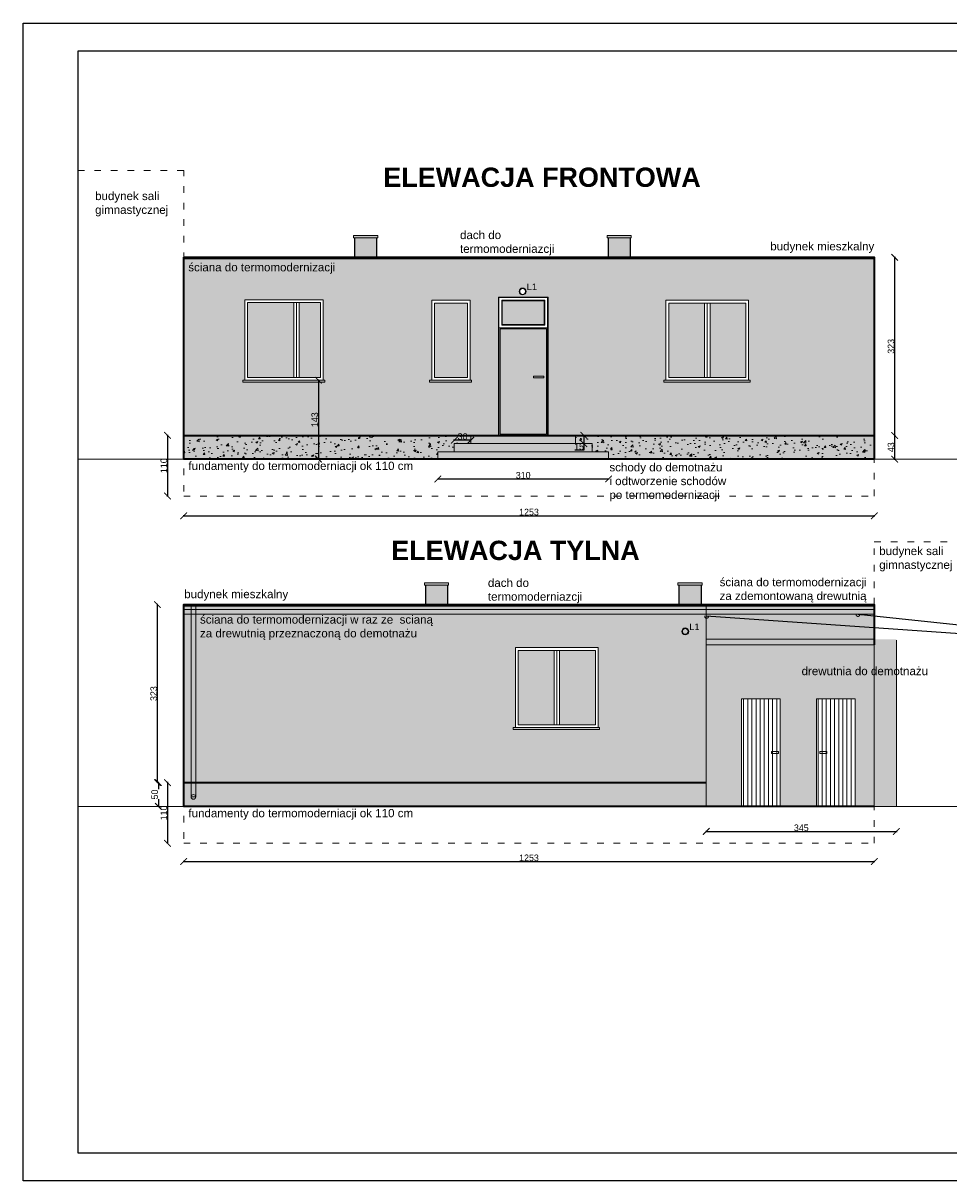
# Model space of a CAD drawing. Header units: inches. Extents: x 2722 to 20832, y 590 to 2922.
# Tile 24 of 25: x 17862 to 19541, y 822 to 2922. Entities that reach past the tile are written whole.
import ezdxf
from ezdxf import colors
from ezdxf.entities.mleader import LeaderData, LeaderLine
from ezdxf.math import Vec2, Vec3

# ---------------------------------------------------------------- set-up
doc = ezdxf.new("R2010")
doc.units = ezdxf.units.IN
doc.header["$MEASUREMENT"] = 0
doc.linetypes.add('ACAD_ISO03W100', pattern=[30, 12, -18])
doc.dimstyles.new('ISO-25', dxfattribs={"dimtxt": 12, "dimasz": 12, "dimexe": 1.25, "dimexo": 0.625, "dimtad": 1, "dimtoh": 1, "dimdec": 1, "dimtxsty": 'Standard', "dimblk": 'ARCHTICK', "dimcen": 2.5, "dimadec": 0, "dimazin": 0, "dimtfac": 1, "dimtdec": 1, "dimtmove": 0, "dimatfit": 3, "dimldrblk": 'ARCHTICK', "dimfxl": 1, "dimfxlon": 1, "dimarcsym": 0})
pattern_1 = [(50, (1063.84, -284.625), (35.86301, -3.137607), [3.75, -41.25]), (355, (1063.84, -284.625), (-6.93757, 37.60961), [3, -33]), (100.45144, (1066.83, -284.887), (28.92544, 34.472), [3.18701, -35.057106]), (46.1842, (1063.84, -274.625), (53.36207, -8.27596), [5.625, -61.875]), (96.63564, (1068.29, -275.315), (46.7331, 48.70593), [4.78052, -52.58569]), (351.18416, (1063.84, -274.625), (46.7331, 48.70593), [4.5, -49.5]), (21, (1068.84, -277.125), (29.845353, -20.130945), [3.75, -41.25]), (326, (1068.84, -277.125), (12.16577, 36.2575), [3, -33]), (71.45144, (1071.33, -278.803), (42.01112, 16.12656), [3.18701, -35.057106]), (37.5, (1063.841, -284.625), (0.607993, 16.644693), [0, -32.6, 0, -33.5, 0, -33.125]), (7.5, (1063.841, -284.625), (13.153477, 19.720586), [0, -19.1, 0, -31.85, 0, -12.625]), (327.5, (1052.691, -284.625), (26.691122, -1.127744), [0, -12.5, 0, -39, 0, -51.75]), (317.5, (1047.691, -284.625), (29.159308, 5.00525), [0, -16.25, 0, -25.9, 0, -36.75])]
pattern_2 = [(90, (1063.841, -284.625), (-7.5, 0), [])]

# ---------------------------------------------------------------- blocks, each defined once
blk = doc.blocks.new('_ArchTick')
at = {"color": 0, "linetype": 'ByBlock', "const_width": 0.15}
blk.add_lwpolyline([(-0.5, -0.5), (0.5, 0.5)], dxfattribs=at)
blk = doc.blocks.new('*D295')
at = {"color": 0, "lineweight": -2, "transparency": 16777216}
for p, q in [((19441.9, 2173.9), (19444.2, 2173.9)), ((19442.9, 2130.9), (19442.9, 2173.9)), ((19441.9, 2130.9), (19444.2, 2130.9))]:
    blk.add_line(p, q, dxfattribs=at)
at = {"layer": 'Defpoints', "color": 0, "lineweight": 0, "transparency": 16777216}
for p in [(19406, 2173.9), (19442.9, 2173.9), (19406, 2130.9)]:
    blk.add_point(p, dxfattribs=at)
at = {"color": 0, "lineweight": -2, "transparency": 16777216, "xscale": 12, "yscale": 12, "zscale": 12}
for p, rotation in [((19442.9, 2173.9), 90), ((19442.9, 2130.9), 270)]:
    blk.add_blockref('_ArchTick', p, dxfattribs=dict(at, rotation=rotation))
at = {"color": 0, "lineweight": 0, "transparency": 16777216, "insert": (19436.3, 2152.4), "char_height": 12, "attachment_point": 5, "rotation": 90}
blk.add_mtext('43', dxfattribs=at)
blk = doc.blocks.new('*D296')
at = {"color": 0, "lineweight": -2, "transparency": 16777216}
for p, q in [((19441.9, 2496.9), (19444.2, 2496.9)), ((19442.9, 2173.9), (19442.9, 2496.9)), ((19441.9, 2173.9), (19444.2, 2173.9))]:
    blk.add_line(p, q, dxfattribs=at)
at = {"layer": 'Defpoints', "color": 0, "lineweight": 0, "transparency": 16777216}
for p in [(19406, 2496.9), (19442.9, 2496.9), (19406, 2173.9)]:
    blk.add_point(p, dxfattribs=at)
at = {"color": 0, "lineweight": -2, "transparency": 16777216, "xscale": 12, "yscale": 12, "zscale": 12}
for p, rotation in [((19442.9, 2496.9), 90), ((19442.9, 2173.9), 270)]:
    blk.add_blockref('_ArchTick', p, dxfattribs=dict(at, rotation=rotation))
at = {"color": 0, "lineweight": 0, "transparency": 16777216, "insert": (19436.3, 2335.4), "char_height": 12, "attachment_point": 5, "rotation": 90}
blk.add_mtext('323', dxfattribs=at)
blk = doc.blocks.new('*D297')
at = {"color": 0, "lineweight": -2, "transparency": 16777216}
for p, q in [((18153, 2029), (18153, 2026.8)), ((18153, 2028), (19406, 2028)), ((19406, 2029), (19406, 2026.8))]:
    blk.add_line(p, q, dxfattribs=at)
at = {"layer": 'Defpoints', "color": 0, "lineweight": 0, "transparency": 16777216}
for p in [(18153, 2130.9), (19406, 2130.9), (19406, 2028)]:
    blk.add_point(p, dxfattribs=at)
at = {"color": 0, "lineweight": -2, "transparency": 16777216, "xscale": 12, "yscale": 12, "zscale": 12, "rotation": 180}
blk.add_blockref('_ArchTick', (18153, 2028), dxfattribs=at)
at = {"color": 0, "lineweight": -2, "transparency": 16777216, "xscale": 12, "yscale": 12, "zscale": 12}
blk.add_blockref('_ArchTick', (19406, 2028), dxfattribs=at)
at = {"color": 0, "lineweight": 0, "transparency": 16777216, "insert": (18779.5, 2034.7), "char_height": 12, "attachment_point": 5}
blk.add_mtext('1253', dxfattribs=at)
blk = doc.blocks.new('*D298')
at = {"color": 0, "lineweight": -2, "transparency": 16777216}
for p, q in [((18614, 2095.9), (18614, 2093.7)), ((18614, 2094.9), (18924, 2094.9)), ((18924, 2095.9), (18924, 2093.7))]:
    blk.add_line(p, q, dxfattribs=at)
at = {"layer": 'Defpoints', "color": 0, "lineweight": 0, "transparency": 16777216}
for p in [(18614, 2130.9), (18924, 2130.9), (18924, 2094.9)]:
    blk.add_point(p, dxfattribs=at)
at = {"color": 0, "lineweight": -2, "transparency": 16777216, "xscale": 12, "yscale": 12, "zscale": 12, "rotation": 180}
blk.add_blockref('_ArchTick', (18614, 2094.9), dxfattribs=at)
at = {"color": 0, "lineweight": -2, "transparency": 16777216, "xscale": 12, "yscale": 12, "zscale": 12}
blk.add_blockref('_ArchTick', (18924, 2094.9), dxfattribs=at)
at = {"color": 0, "lineweight": 0, "transparency": 16777216, "insert": (18769, 2101.5), "char_height": 12, "attachment_point": 5}
blk.add_mtext('310', dxfattribs=at)
blk = doc.blocks.new('*D299')
at = {"color": 0, "lineweight": -2, "transparency": 16777216}
for p, q in [((18878, 2173.9), (18880.3, 2173.9)), ((18879, 2173.9), (18879, 2158.9)), ((18879, 2146.9), (18862.4, 2146.9)), ((18878, 2158.9), (18880.3, 2158.9)), ((18879, 2158.9), (18879, 2146.9))]:
    blk.add_line(p, q, dxfattribs=at)
at = {"layer": 'Defpoints', "color": 0, "lineweight": 0, "transparency": 16777216}
for p in [(18864, 2173.9), (18864, 2158.9), (18879, 2158.9)]:
    blk.add_point(p, dxfattribs=at)
at = {"color": 0, "lineweight": -2, "transparency": 16777216, "xscale": 12, "yscale": 12, "zscale": 12}
for p, rotation in [((18879, 2173.9), 90), ((18879, 2158.9), 270)]:
    blk.add_blockref('_ArchTick', p, dxfattribs=dict(at, rotation=rotation))
at = {"color": 0, "lineweight": 0, "transparency": 16777216, "insert": (18870.4, 2153.5), "char_height": 12, "attachment_point": 5}
blk.add_mtext('15', dxfattribs=at)
blk = doc.blocks.new('*D300')
at = {"color": 0, "lineweight": -2, "transparency": 16777216}
for p, q in [((18644, 2164.2), (18644, 2166.4)), ((18674, 2165.2), (18644, 2165.2)), ((18674, 2164.2), (18674, 2166.4))]:
    blk.add_line(p, q, dxfattribs=at)
at = {"layer": 'Defpoints', "color": 0, "lineweight": 0, "transparency": 16777216}
for p in [(18644, 2165.2), (18644, 2158.9), (18674, 2158.9)]:
    blk.add_point(p, dxfattribs=at)
at = {"color": 0, "lineweight": -2, "transparency": 16777216, "xscale": 12, "yscale": 12, "zscale": 12, "rotation": 180}
blk.add_blockref('_ArchTick', (18644, 2165.2), dxfattribs=at)
at = {"color": 0, "lineweight": -2, "transparency": 16777216, "xscale": 12, "yscale": 12, "zscale": 12}
blk.add_blockref('_ArchTick', (18674, 2165.2), dxfattribs=at)
at = {"color": 0, "lineweight": 0, "transparency": 16777216, "insert": (18659, 2171.8), "char_height": 12, "attachment_point": 5}
blk.add_mtext('30', dxfattribs=at)
blk = doc.blocks.new('*D301')
at = {"color": 0, "lineweight": -2, "transparency": 16777216}
for p, q in [((18398.5, 2273.9), (18396.3, 2273.9)), ((18397.5, 2273.9), (18397.5, 2130.9)), ((18398.5, 2130.9), (18396.3, 2130.9))]:
    blk.add_line(p, q, dxfattribs=at)
at = {"layer": 'Defpoints', "color": 0, "lineweight": 0, "transparency": 16777216}
for p in [(18406, 2273.9), (18397.5, 2130.9), (18406, 2130.9)]:
    blk.add_point(p, dxfattribs=at)
at = {"color": 0, "lineweight": -2, "transparency": 16777216, "xscale": 12, "yscale": 12, "zscale": 12}
for p, rotation in [((18397.5, 2273.9), 90), ((18397.5, 2130.9), 270)]:
    blk.add_blockref('_ArchTick', p, dxfattribs=dict(at, rotation=rotation))
at = {"color": 0, "lineweight": 0, "transparency": 16777216, "insert": (18390.9, 2202.4), "char_height": 12, "attachment_point": 5, "rotation": 90}
blk.add_mtext('143', dxfattribs=at)
blk = doc.blocks.new('*D311')
at = {"color": 0, "lineweight": -2, "transparency": 16777216}
for p, q in [((18106.3, 1867), (18104.1, 1867)), ((18105.3, 1544), (18105.3, 1867)), ((18106.3, 1544), (18104.1, 1544))]:
    blk.add_line(p, q, dxfattribs=at)
at = {"layer": 'Defpoints', "color": 0, "lineweight": 0, "transparency": 16777216}
for p in [(18105.3, 1867), (19406, 1867), (19406, 1544)]:
    blk.add_point(p, dxfattribs=at)
at = {"color": 0, "lineweight": -2, "transparency": 16777216, "xscale": 12, "yscale": 12, "zscale": 12}
for p, rotation in [((18105.3, 1867), 90), ((18105.3, 1544), 270)]:
    blk.add_blockref('_ArchTick', p, dxfattribs=dict(at, rotation=rotation))
at = {"color": 0, "lineweight": 0, "transparency": 16777216, "insert": (18098.7, 1705.5), "char_height": 12, "attachment_point": 5, "rotation": 90}
blk.add_mtext('323', dxfattribs=at)
blk = doc.blocks.new('*D312')
at = {"color": 0, "lineweight": -2, "transparency": 16777216}
for p, q in [((18153, 1401.9), (18153, 1399.6)), ((18153, 1400.9), (19406, 1400.9)), ((19406, 1401.9), (19406, 1399.6))]:
    blk.add_line(p, q, dxfattribs=at)
at = {"layer": 'Defpoints', "color": 0, "lineweight": 0, "transparency": 16777216}
for p in [(18153, 1501), (19406, 1501), (19406, 1400.9)]:
    blk.add_point(p, dxfattribs=at)
at = {"color": 0, "lineweight": -2, "transparency": 16777216, "xscale": 12, "yscale": 12, "zscale": 12, "rotation": 180}
blk.add_blockref('_ArchTick', (18153, 1400.9), dxfattribs=at)
at = {"color": 0, "lineweight": -2, "transparency": 16777216, "xscale": 12, "yscale": 12, "zscale": 12}
blk.add_blockref('_ArchTick', (19406, 1400.9), dxfattribs=at)
at = {"color": 0, "lineweight": 0, "transparency": 16777216, "insert": (18779.5, 1407.5), "char_height": 12, "attachment_point": 5}
blk.add_mtext('1253', dxfattribs=at)
blk = doc.blocks.new('*D313')
at = {"color": 0, "lineweight": -2, "transparency": 16777216}
for p, q in [((19101, 1456.4), (19101, 1454.2)), ((19101, 1455.4), (19446, 1455.4)), ((19446, 1456.4), (19446, 1454.2))]:
    blk.add_line(p, q, dxfattribs=at)
at = {"layer": 'Defpoints', "color": 0, "lineweight": 0, "transparency": 16777216}
for p in [(19101, 1746), (19446, 1746), (19446, 1455.4)]:
    blk.add_point(p, dxfattribs=at)
at = {"color": 0, "lineweight": -2, "transparency": 16777216, "xscale": 12, "yscale": 12, "zscale": 12, "rotation": 180}
blk.add_blockref('_ArchTick', (19101, 1455.4), dxfattribs=at)
at = {"color": 0, "lineweight": -2, "transparency": 16777216, "xscale": 12, "yscale": 12, "zscale": 12}
blk.add_blockref('_ArchTick', (19446, 1455.4), dxfattribs=at)
at = {"color": 0, "lineweight": 0, "transparency": 16777216, "insert": (19273.5, 1462), "char_height": 12, "attachment_point": 5}
blk.add_mtext('345', dxfattribs=at)
blk = doc.blocks.new('*D314')
at = {"color": 0, "linetype": 'ACAD_ISO03W100', "lineweight": -2, "transparency": 16777216}
for p, q in [((18108.1, 1544), (18105.9, 1544)), ((18107.1, 1544), (18107.1, 1501)), ((18108.1, 1501), (18105.9, 1501))]:
    blk.add_line(p, q, dxfattribs=at)
at = {"layer": 'Defpoints', "color": 0, "linetype": 'ACAD_ISO03W100', "lineweight": 0, "transparency": 16777216}
for p in [(18153, 1544), (18107.1, 1501), (18153, 1501)]:
    blk.add_point(p, dxfattribs=at)
at = {"color": 0, "linetype": 'ACAD_ISO03W100', "lineweight": -2, "transparency": 16777216, "xscale": 12, "yscale": 12, "zscale": 12}
for p, rotation in [((18107.1, 1544), 90), ((18107.1, 1501), 270)]:
    blk.add_blockref('_ArchTick', p, dxfattribs=dict(at, rotation=rotation))
at = {"color": 0, "linetype": 'ACAD_ISO03W100', "lineweight": 0, "transparency": 16777216, "insert": (18100.5, 1522.5), "char_height": 12, "attachment_point": 5, "rotation": 90}
blk.add_mtext('50', dxfattribs=at)
blk = doc.blocks.new('*D318')
at = {"color": 0, "lineweight": -2, "transparency": 16777216}
for p, q in [((18124.7, 2173.9), (18122.4, 2173.9)), ((18123.7, 2173.9), (18123.7, 2063.9)), ((18124.7, 2063.9), (18122.4, 2063.9))]:
    blk.add_line(p, q, dxfattribs=at)
at = {"layer": 'Defpoints', "color": 0, "lineweight": 0, "transparency": 16777216}
for p in [(18153, 2173.9), (18123.7, 2063.9), (18153, 2063.9)]:
    blk.add_point(p, dxfattribs=at)
at = {"color": 0, "lineweight": -2, "transparency": 16777216, "xscale": 12, "yscale": 12, "zscale": 12}
for p, rotation in [((18123.7, 2173.9), 90), ((18123.7, 2063.9), 270)]:
    blk.add_blockref('_ArchTick', p, dxfattribs=dict(at, rotation=rotation))
at = {"color": 0, "lineweight": 0, "transparency": 16777216, "insert": (18117.1, 2118.9), "char_height": 12, "attachment_point": 5, "rotation": 90}
blk.add_mtext('110', dxfattribs=at)
blk = doc.blocks.new('*D319')
at = {"color": 0, "lineweight": -2, "transparency": 16777216}
for p, q in [((18124.7, 1544), (18122.4, 1544)), ((18123.7, 1544), (18123.7, 1434)), ((18124.7, 1434), (18122.4, 1434))]:
    blk.add_line(p, q, dxfattribs=at)
at = {"layer": 'Defpoints', "color": 0, "lineweight": 0, "transparency": 16777216}
for p in [(18153, 1544), (18123.7, 1434), (18153, 1434)]:
    blk.add_point(p, dxfattribs=at)
at = {"color": 0, "lineweight": -2, "transparency": 16777216, "xscale": 12, "yscale": 12, "zscale": 12}
for p, rotation in [((18123.7, 1544), 90), ((18123.7, 1434), 270)]:
    blk.add_blockref('_ArchTick', p, dxfattribs=dict(at, rotation=rotation))
at = {"color": 0, "lineweight": 0, "transparency": 16777216, "insert": (18117.1, 1489), "char_height": 12, "attachment_point": 5, "rotation": 90}
blk.add_mtext('110', dxfattribs=at)

msp = doc.modelspace()

# ---------------------------------------------------------------- hatches: boundary and pattern name
at = {"lineweight": 0, "true_color": 0x636466, "transparency": 33554559}
h = msp.add_hatch(color=251, dxfattribs=at)
h.dxf.hatch_style = 1
h.paths.add_polyline_path([(18461.23, 2532.11), (18461.23, 2536.45), (18505, 2536.45), (18505, 2532.11)])
at = {"lineweight": 0, "true_color": 0x636466, "transparency": 33554610}
h = msp.add_hatch(color=251, dxfattribs=at)
h.dxf.hatch_style = 1
h.paths.add_polyline_path([(18503.13, 2532.11), (18463.13, 2532.11), (18463.13, 2496.9), (18503.13, 2496.9)])
at = {"lineweight": 0, "true_color": 0x636466, "transparency": 33554559}
h = msp.add_hatch(color=251, dxfattribs=at)
h.dxf.hatch_style = 1
h.paths.add_polyline_path([(18921.11, 2532.11), (18921.11, 2536.45), (18964.88, 2536.45), (18964.88, 2532.11)])
at = {"lineweight": 0, "true_color": 0x636466, "transparency": 33554610}
h = msp.add_hatch(color=251, dxfattribs=at)
h.dxf.hatch_style = 1
h.paths.add_polyline_path([(18963.01, 2532.11), (18923.01, 2532.11), (18923.01, 2496.9), (18963.01, 2496.9)])
at = {"lineweight": 0, "true_color": 0x636466, "transparency": 33554559}
h = msp.add_hatch(color=251, dxfattribs=at)
h.dxf.hatch_style = 1
h.paths.add_polyline_path([(19406.01, 2496.9), (18153.01, 2496.9), (18153.01, 2493.9), (19406.01, 2493.9)])
at = {"lineweight": 0, "true_color": 0xf8f6b0, "transparency": 33554559}
h = msp.add_hatch(color=51, dxfattribs=at)
h.dxf.hatch_style = 1
h.paths.add_polyline_path([(18153.01, 2493.9), (18153.01, 2173.9), (18724.01, 2173.9), (18724.01, 2424.9), (18814.01, 2424.9), (18814.01, 2173.9), (19406.01, 2173.9), (19406.01, 2493.9)])
h.paths.add_polyline_path([(18603.01, 2418.9), (18673.01, 2418.9), (18673.01, 2273.9), (18603.01, 2273.9)], flags=16)
h.paths.add_polyline_path([(18608.01, 2413.9), (18668.01, 2413.9), (18668.01, 2278.9), (18608.01, 2278.9)], flags=0)
h.paths.add_polyline_path([(18406.01, 2273.9), (18264.01, 2273.9), (18264.01, 2419.9), (18406.01, 2419.9)], flags=16)
h.paths.add_polyline_path([(18401.01, 2278.9), (18269.01, 2278.9), (18269.01, 2414.9), (18401.01, 2414.9)], flags=0)
h.paths.add_polyline_path([(18774.18, 2434.99, -1), (18761.7, 2434.99, -1)], flags=16)
h.paths.add_polyline_path([(18773.18, 2434.99, -1), (18762.7, 2434.99, -1)], flags=0)
h.paths.add_polyline_path([(19028.01, 2418.9), (19178.01, 2418.9), (19178.01, 2273.9), (19028.01, 2273.9)], flags=16)
h.paths.add_polyline_path([(19033.01, 2413.9), (19173.01, 2413.9), (19173.01, 2278.9), (19033.01, 2278.9)], flags=0)
at = {"lineweight": 0, "true_color": 0x7aafdf, "transparency": 33554559}
h = msp.add_hatch(color=143, dxfattribs=at)
h.dxf.hatch_style = 1
h.paths.add_polyline_path([(18725.01, 2173.9), (18813.01, 2173.9), (18813.01, 2368.9), (18725.01, 2368.9)])
h.paths.add_polyline_path([(18730.01, 2373.9), (18808.01, 2373.9), (18808.01, 2418.9), (18730.01, 2418.9)])
h.paths.add_polyline_path([(18731.01, 2374.9), (18731.01, 2417.9), (18807.01, 2417.9), (18807.01, 2374.9)], flags=16)
at = {"transparency": 33554508}
h = msp.add_hatch(color=256, dxfattribs=at)
h.dxf.hatch_style = 1
h.set_gradient(color1=(94, 103, 175))
h.paths.add_polyline_path([(18807.01, 2374.9), (18807.01, 2417.9), (18731.01, 2417.9), (18731.01, 2374.9)])
h = msp.add_hatch(color=256, dxfattribs=at)
h.dxf.hatch_style = 1
h.set_gradient(color1=(94, 103, 175))
h.paths.add_polyline_path([(18352.57, 2278.9), (18352.57, 2414.9), (18269.01, 2414.9), (18269.01, 2278.9)])
h = msp.add_hatch(color=256, dxfattribs=at)
h.dxf.hatch_style = 1
h.set_gradient(color1=(94, 103, 175))
h.paths.add_polyline_path([(18401.01, 2278.9), (18401.01, 2414.9), (18362.57, 2414.9), (18362.57, 2278.9)])
h = msp.add_hatch(color=256, dxfattribs=at)
h.dxf.hatch_style = 1
h.set_gradient(color1=(94, 103, 175))
h.paths.add_polyline_path([(18668.01, 2278.9), (18668.01, 2414.9), (18608.01, 2414.9), (18608.01, 2278.9)])
h = msp.add_hatch(color=256, dxfattribs=at)
h.dxf.hatch_style = 1
h.set_gradient(color1=(94, 103, 175))
h.paths.add_polyline_path([(19098.01, 2278.9), (19098.01, 2413.9), (19033.01, 2413.9), (19033.01, 2278.9)])
h = msp.add_hatch(color=256, dxfattribs=at)
h.dxf.hatch_style = 1
h.set_gradient(color1=(94, 103, 175))
h.paths.add_polyline_path([(19173.01, 2278.9), (19173.01, 2413.9), (19108.01, 2413.9), (19108.01, 2278.9)])
at = {"lineweight": 0, "true_color": 0x7aafdf, "transparency": 33554559}
h = msp.add_hatch(color=143, dxfattribs=at)
h.dxf.hatch_style = 1
h.paths.add_polyline_path([(18727.01, 2175.9), (18811.01, 2175.9), (18811.01, 2366.9), (18727.01, 2366.9)], flags=16)
h.paths.add_polyline_path([(18787.75, 2281.34), (18806.68, 2281.34), (18806.68, 2278.55), (18787.75, 2278.55)], flags=0)
h.paths.add_polyline_path([(18725.01, 2173.9), (18813.01, 2173.9), (18813.01, 2368.9), (18725.01, 2368.9)])
h = msp.add_hatch(color=143, dxfattribs=at)
h.dxf.hatch_style = 1
h.paths.add_polyline_path([(18727.01, 2366.9), (18727.01, 2175.9), (18811.01, 2175.9), (18811.01, 2366.9)])
h.paths.add_polyline_path([(18787.75, 2281.34), (18806.68, 2281.34), (18806.68, 2278.55), (18787.75, 2278.55)], flags=16)
at = {"lineweight": 0, "true_color": 0x636466, "transparency": 33554687}
h = msp.add_hatch(color=251, dxfattribs=at)
h.dxf.hatch_style = 1
h.paths.add_polyline_path([(18409, 2273.9), (18260.06, 2273.9), (18260.06, 2270.42), (18409, 2270.42)])
h = msp.add_hatch(color=251, dxfattribs=at)
h.dxf.hatch_style = 1
h.paths.add_polyline_path([(18599.06, 2273.9), (18599.06, 2270.42), (18675.43, 2270.42), (18675.43, 2273.9)])
h = msp.add_hatch(color=251, dxfattribs=at)
h.dxf.hatch_style = 1
h.paths.add_polyline_path([(19024.06, 2273.9), (19024.06, 2270.42), (19180.46, 2270.42), (19180.46, 2273.9)])
at = {"lineweight": 0, "true_color": 0xc7c8ca, "transparency": 33554559}
h = msp.add_hatch(color=9, dxfattribs=at)
h.dxf.hatch_style = 1
h.paths.add_polyline_path([(18614.01, 2130.9), (18614.01, 2143.9), (18644.01, 2143.9), (18644.01, 2158.9), (18674.01, 2158.9), (18674.01, 2173.9), (18153.01, 2173.9), (18153.01, 2130.9)])
at = {"lineweight": 0, "true_color": 0x636466, "transparency": 33554559}
h = msp.add_hatch(dxfattribs=at)
h.set_pattern_fill('AR-CONC', color=251, scale=5)
h.set_pattern_definition(pattern_1)
h.paths.add_polyline_path([(18614.01, 2130.9), (18614.01, 2143.9), (18644.01, 2143.9), (18644.01, 2158.9), (18674.01, 2158.9), (18674.01, 2173.9), (18153.01, 2173.9), (18153.01, 2130.9)])
at = {"lineweight": 0, "true_color": 0x939598, "transparency": 33554559}
h = msp.add_hatch(color=252, dxfattribs=at)
h.dxf.hatch_style = 1
h.paths.add_polyline_path([(18864.01, 2173.9), (18814.01, 2173.9), (18814.01, 2172.9), (18724.01, 2172.9), (18724.01, 2173.9), (18674.01, 2173.9), (18674.01, 2158.9), (18864.01, 2158.9)])
at = {"lineweight": 0, "true_color": 0xc7c8ca, "transparency": 33554559}
h = msp.add_hatch(color=9, dxfattribs=at)
h.dxf.hatch_style = 1
h.paths.add_polyline_path([(18864.01, 2173.9), (18864.01, 2158.9), (18894.01, 2158.9), (18894.01, 2143.9), (18924.01, 2143.9), (18924.01, 2130.9), (19406.01, 2130.9), (19406.01, 2173.9)])
at = {"lineweight": 0, "true_color": 0x636466, "transparency": 33554559}
h = msp.add_hatch(dxfattribs=at)
h.set_pattern_fill('AR-CONC', color=251, scale=5)
h.set_pattern_definition(pattern_1)
h.paths.add_polyline_path([(19406.01, 2130.9), (19406.01, 2173.9), (18864.01, 2173.9), (18864.01, 2158.9), (18894.01, 2158.9), (18894.01, 2143.9), (18924.01, 2143.9), (18924.01, 2130.9)])
at = {"lineweight": 0, "true_color": 0x939598, "transparency": 33554559}
h = msp.add_hatch(color=252, dxfattribs=at)
h.dxf.hatch_style = 1
h.paths.add_polyline_path([(18924.01, 2143.9), (18894.01, 2143.9), (18644.01, 2143.9), (18614.01, 2143.9), (18614.01, 2130.9), (18924.01, 2130.9)])
h = msp.add_hatch(color=252, dxfattribs=at)
h.dxf.hatch_style = 1
h.paths.add_polyline_path([(18894.01, 2158.9), (18864.01, 2158.9), (18674.01, 2158.9), (18644.01, 2158.9), (18644.01, 2143.9), (18894.01, 2143.9)])
at = {"lineweight": 0, "true_color": 0x636466, "transparency": 33554559}
h = msp.add_hatch(color=251, dxfattribs=at)
h.dxf.hatch_style = 1
h.paths.add_polyline_path([(18589.77, 1902.17), (18589.77, 1906.51), (18633.54, 1906.51), (18633.54, 1902.17)])
at = {"lineweight": 0, "true_color": 0x636466, "transparency": 33554610}
h = msp.add_hatch(color=251, dxfattribs=at)
h.dxf.hatch_style = 1
h.paths.add_polyline_path([(18631.67, 1902.17), (18591.67, 1902.17), (18591.67, 1866.96), (18631.67, 1866.96)])
at = {"lineweight": 0, "true_color": 0x636466, "transparency": 33554559}
h = msp.add_hatch(color=251, dxfattribs=at)
h.dxf.hatch_style = 1
h.paths.add_polyline_path([(19049.65, 1902.17), (19049.65, 1906.51), (19093.42, 1906.51), (19093.42, 1902.17)])
at = {"lineweight": 0, "true_color": 0x636466, "transparency": 33554610}
h = msp.add_hatch(color=251, dxfattribs=at)
h.dxf.hatch_style = 1
h.paths.add_polyline_path([(19091.55, 1902.17), (19051.55, 1902.17), (19051.55, 1866.96), (19091.55, 1866.96)])
at = {"lineweight": 0, "true_color": 0x636466, "transparency": 33554559}
h = msp.add_hatch(color=251, dxfattribs=at)
h.dxf.hatch_style = 1
h.paths.add_polyline_path([(19406.01, 1866.96), (18153.01, 1866.96), (18153.01, 1863.96), (19406.01, 1863.96)])
at = {"lineweight": 0, "true_color": 0xf8f6b0, "transparency": 33554559}
h = msp.add_hatch(color=51, dxfattribs=at)
h.dxf.hatch_style = 1
h.paths.add_polyline_path([(19101.01, 1793.96), (19101.01, 1863.96), (18153.01, 1863.96), (18153.01, 1543.96), (19101.01, 1543.96)])
h.paths.add_polyline_path([(18755.01, 1788.96), (18905.01, 1788.96), (18905.01, 1643.96), (18907.46, 1643.96), (18907.46, 1640.48), (18751.06, 1640.48), (18751.06, 1643.96), (18755.01, 1643.96)], flags=16)
h.paths.add_polyline_path([(18760.01, 1783.96), (18900.01, 1783.96), (18900.01, 1648.96), (18760.01, 1648.96)], flags=0)
at = {"lineweight": 0, "true_color": 0x939598, "transparency": 33554687}
h = msp.add_hatch(color=252, dxfattribs=at)
h.dxf.hatch_style = 1
h.paths.add_polyline_path([(18174.91, 1863.96), (18166.37, 1863.96), (18166.37, 1518.24), (18174.91, 1518.24)])
h = msp.add_hatch(color=252, dxfattribs=at)
h.dxf.hatch_style = 1
h.paths.add_polyline_path([(18174.91, 1849.38), (18166.37, 1849.38), (18166.37, 1518.24), (18174.91, 1518.24)])
h = msp.add_hatch(color=252, dxfattribs=at)
h.dxf.hatch_style = 1
h.paths.add_polyline_path([(18174.91, 1849.38), (18166.37, 1849.38), (18166.37, 1518.24), (18174.91, 1518.24)])
h = msp.add_hatch(color=252, dxfattribs=at)
h.dxf.hatch_style = 1
h.paths.add_polyline_path([(19101.01, 1857.86), (18174.91, 1857.86), (18174.91, 1849.38), (19101.01, 1849.38)])
at = {"lineweight": 0, "true_color": 0xf8f6b0, "transparency": 33554559}
h = msp.add_hatch(color=51, dxfattribs=at)
h.dxf.hatch_style = 1
h.paths.add_polyline_path([(19406.01, 1863.96), (19101.01, 1863.96), (19101.01, 1803.96), (19406.01, 1803.96)])
at = {"lineweight": 0, "true_color": 0x939598, "transparency": 33554687}
h = msp.add_hatch(color=252, dxfattribs=at)
h.dxf.hatch_style = 1
h.paths.add_polyline_path([(19406.01, 1857.86), (19101.01, 1857.86), (19101.01, 1849.38), (19372.95, 1849.38, -0.8757032), (19379.67, 1849.38), (19406.01, 1849.38)])
at = {"lineweight": 0, "true_color": 0x000000, "transparency": 33554687}
h = msp.add_hatch(color=18, dxfattribs=at)
h.dxf.hatch_style = 1
h.paths.add_polyline_path([(19446.01, 1803.96), (19101.01, 1803.96), (19101.01, 1793.96), (19446.01, 1793.96)])
at = {"lineweight": 0, "true_color": 0xc7c8ca, "transparency": 33554687}
h = msp.add_hatch(color=9, dxfattribs=at)
h.dxf.hatch_style = 1
h.paths.add_polyline_path([(19446.01, 1793.96), (19101.01, 1793.96), (19101.01, 1500.96), (19165.01, 1500.96), (19165.01, 1695.96), (19235.01, 1695.96), (19235.01, 1500.96), (19301.01, 1500.96), (19301.01, 1576.82), (19301.01, 1695.96), (19371.01, 1695.96), (19371.01, 1500.96), (19446.01, 1500.96)])
at = {"transparency": 33554508}
h = msp.add_hatch(color=256, dxfattribs=at)
h.dxf.hatch_style = 1
h.set_gradient(color1=(94, 103, 175))
h.paths.add_polyline_path([(18825.01, 1648.96), (18825.01, 1783.96), (18760.01, 1783.96), (18760.01, 1648.96)])
h = msp.add_hatch(color=256, dxfattribs=at)
h.dxf.hatch_style = 1
h.set_gradient(color1=(94, 103, 175))
h.paths.add_polyline_path([(18900.01, 1648.96), (18900.01, 1783.96), (18835.01, 1783.96), (18835.01, 1648.96)])
at = {"lineweight": 0, "true_color": 0x636466, "transparency": 33554687}
h = msp.add_hatch(dxfattribs=at)
h.set_pattern_fill('ANSI31', color=251, scale=60, angle=45)
h.set_pattern_definition(pattern_2)
h.paths.add_polyline_path([(19165.01, 1500.96), (19235.01, 1500.96), (19235.01, 1695.96), (19165.01, 1695.96)])
h = msp.add_hatch(dxfattribs=at)
h.set_pattern_fill('ANSI31', color=251, scale=60, angle=45)
h.set_pattern_definition(pattern_2)
h.paths.add_polyline_path([(19371.01, 1695.96), (19301.01, 1695.96), (19301.01, 1500.96), (19371.01, 1500.96)])
h = msp.add_hatch(color=251, dxfattribs=at)
h.dxf.hatch_style = 1
h.paths.add_polyline_path([(18751.06, 1643.96), (18751.06, 1640.48), (18907.46, 1640.48), (18907.46, 1643.96)])
at = {"lineweight": 0, "true_color": 0xc7c8ca, "transparency": 33554559}
h = msp.add_hatch(color=9, dxfattribs=at)
h.dxf.hatch_style = 1
h.paths.add_polyline_path([(19101.01, 1543.96), (18905.01, 1543.96), (18153.01, 1543.96), (18153.01, 1500.96), (19101.01, 1500.96)])
at = {"lineweight": 0, "true_color": 0x636466, "transparency": 33554559}
h = msp.add_hatch(dxfattribs=at)
h.set_pattern_fill('AR-CONC', color=251, scale=5)
h.set_pattern_definition(pattern_1)
h.paths.add_polyline_path([(19101.01, 1543.96), (18905.01, 1543.96), (18153.01, 1543.96), (18153.01, 1500.96), (19101.01, 1500.96)])

# ---------------------------------------------------------------- linework, layer by layer
at = {"linetype": 'ACAD_ISO03W100', "lineweight": 0}
for p, q in [((18153.01, 2654.53), (17961.79, 2654.53)), ((18153.01, 2493.9), (18153.01, 2654.53)), ((18153.01, 2173.9), (18153.01, 2063.9)), ((19406.01, 2063.9), (19406.01, 2130.9)), ((18153.01, 2063.9), (19406.01, 2063.9)), ((19406.01, 1866.96), (19406.01, 1980.93)), ((19406.01, 1980.93), (19538.67, 1980.93)), ((19406.01, 1803.96), (19406.01, 1500.96)), ((18153.01, 1543.96), (18153.01, 1433.96)), ((19406.01, 1433.96), (19406.01, 1500.96)), ((18153.01, 1433.96), (19406.01, 1433.96))]:
    msp.add_line(p, q, dxfattribs=at)
for p, q in [((18463.13, 2532.11), (18463.13, 2496.9)), ((18503.13, 2532.11), (18503.13, 2496.9)), ((18923.01, 2532.11), (18923.01, 2496.9)), ((18963.01, 2532.11), (18963.01, 2496.9)), ((18725.01, 2318.9), (18725.01, 2361.9)), ((18813.01, 2361.9), (18813.01, 2318.9)), ((18153.01, 2318.9), (18153.01, 2268.9)), ((18591.67, 1902.17), (18591.67, 1866.96)), ((18631.67, 1902.17), (18631.67, 1866.96)), ((19051.55, 1902.17), (19051.55, 1866.96)), ((19091.55, 1902.17), (19091.55, 1866.96)), ((18153.01, 1688.96), (18153.01, 1638.96))]:
    msp.add_line(p, q)
at = {"lineweight": 0}
for p, q in [((18463.13, 2532.11), (18503.13, 2532.11)), ((18923.01, 2532.11), (18963.01, 2532.11)), ((18153.01, 2173.9), (18153.01, 2496.9)), ((18153.01, 2496.9), (19406.01, 2496.9)), ((18153.01, 2493.9), (19406.01, 2493.9)), ((19406.01, 2496.9), (19406.01, 2173.9)), ((18725.01, 2173.9), (18725.01, 2423.9)), ((18725.01, 2423.9), (18813.01, 2423.9)), ((18813.01, 2423.9), (18813.01, 2173.9)), ((19028.01, 2418.9), (19178.01, 2418.9)), ((18352.57, 2278.9), (18352.57, 2414.9)), ((18357.57, 2278.9), (18357.57, 2414.9)), ((18362.57, 2278.9), (18362.57, 2414.9)), ((19028.01, 2273.9), (19028.01, 2413.9)), ((19098.01, 2278.9), (19098.01, 2413.9)), ((19103.01, 2278.9), (19103.01, 2413.9)), ((19108.01, 2278.9), (19108.01, 2413.9)), ((19178.01, 2413.9), (19178.01, 2273.9)), ((18813.01, 2368.9), (18725.01, 2368.9)), ((18813.01, 2173.9), (18813.01, 2368.9)), ((18153.01, 2318.9), (18153.01, 2173.9)), ((18725.01, 2318.9), (18725.01, 2173.9)), ((19406.01, 2318.9), (19406.01, 2173.9)), ((19178.01, 2273.9), (19028.01, 2273.9)), ((18153.01, 2173.9), (19406.01, 2173.9)), ((18153.01, 2130.9), (18153.01, 2173.9)), ((18724.01, 2173.9), (18674.01, 2173.9)), ((18674.01, 2173.9), (18674.01, 2158.9)), ((18814.01, 2173.9), (18864.01, 2173.9)), ((18864.01, 2173.9), (18864.01, 2158.9)), ((19406.01, 2173.9), (19406.01, 2130.9)), ((18644.01, 2143.9), (18614.01, 2143.9)), ((18614.01, 2143.9), (18614.01, 2130.9)), ((18674.01, 2158.9), (18644.01, 2158.9)), ((18644.01, 2158.9), (18644.01, 2143.9)), ((18644.01, 2143.9), (18894.01, 2143.9)), ((18674.01, 2158.9), (18864.01, 2158.9)), ((18864.01, 2158.9), (18894.01, 2158.9)), ((18894.01, 2158.9), (18894.01, 2143.9)), ((18894.01, 2143.9), (18924.01, 2143.9)), ((18924.01, 2143.9), (18924.01, 2130.9)), ((17961.79, 2130.9), (19743.19, 2130.9)), ((19406.01, 2130.9), (18153.01, 2130.9)), ((18591.67, 1902.17), (18631.67, 1902.17)), ((19051.55, 1902.17), (19091.55, 1902.17)), ((18153.01, 1543.96), (18153.01, 1866.96)), ((18153.01, 1866.96), (19406.01, 1866.96)), ((18153.01, 1863.96), (19406.01, 1863.96)), ((19101.01, 1500.96), (19101.01, 1863.96)), ((19406.01, 1866.96), (19406.01, 1543.96)), ((18755.01, 1788.96), (18905.01, 1788.96)), ((19101.01, 1803.96), (19406.01, 1803.96)), ((19101.01, 1500.96), (19101.01, 1793.96)), ((19101.01, 1793.96), (19406.01, 1793.96)), ((19446.01, 1500.96), (19446.01, 1802.71)), ((18755.01, 1643.96), (18755.01, 1783.96)), ((18825.01, 1648.96), (18825.01, 1783.96)), ((18830.01, 1648.96), (18830.01, 1783.96)), ((18835.01, 1648.96), (18835.01, 1783.96)), ((18905.01, 1783.96), (18905.01, 1643.96)), ((18153.01, 1688.96), (18153.01, 1543.96)), ((19165.01, 1500.96), (19165.01, 1695.96)), ((19165.01, 1695.96), (19235.01, 1695.96)), ((19165.01, 1500.96), (19165.01, 1690.96)), ((19235.01, 1695.96), (19235.01, 1500.96)), ((19301.01, 1500.96), (19301.01, 1695.96)), ((19301.01, 1695.96), (19371.01, 1695.96)), ((19301.01, 1500.96), (19301.01, 1690.96)), ((19371.01, 1695.96), (19371.01, 1500.96)), ((19406.01, 1688.96), (19406.01, 1543.96)), ((18905.01, 1643.96), (18755.01, 1643.96)), ((19301.01, 1500.96), (19301.01, 1576.82)), ((18153.01, 1500.96), (18153.01, 1543.96)), ((19101.01, 1543.96), (18905.01, 1543.96)), ((19406.01, 1543.96), (19406.01, 1500.96)), ((17961.79, 1500.96), (20175.46, 1500.96)), ((19406.01, 1500.96), (18153.01, 1500.96)), ((18153.01, 1500.96), (19101.01, 1500.96)), ((19101.01, 1500.96), (19165.01, 1500.96)), ((19235.01, 1500.96), (19301.01, 1500.96))]:
    msp.add_line(p, q, dxfattribs=at)
at = {"lineweight": 35}
for p, q in [((18153.01, 2173.9), (19406.01, 2173.9)), ((18153.01, 1543.96), (19101.01, 1543.96))]:
    msp.add_line(p, q, dxfattribs=at)
for points in [[(20831.79, 2921.67), (20831.79, 821.67), (17861.79, 821.67), (17861.79, 2921.67)], [(20781.79, 2871.67), (20781.79, 871.67), (17961.79, 871.67), (17961.79, 2871.67)]]:
    msp.add_lwpolyline(points, close=True)
at = {"lineweight": 0}
for points in [[(18461.23, 2532.11), (18505, 2532.11), (18505, 2536.45), (18461.23, 2536.45)], [(18921.11, 2532.11), (18964.88, 2532.11), (18964.88, 2536.45), (18921.11, 2536.45)], [(18264.01, 2273.9), (18406.01, 2273.9), (18406.01, 2419.9), (18264.01, 2419.9)], [(18603.01, 2273.9), (18673.01, 2273.9), (18673.01, 2418.9), (18603.01, 2418.9)], [(18724.01, 2424.9), (18814.01, 2424.9), (18814.01, 2172.9), (18724.01, 2172.9)], [(18725.01, 2423.9), (18813.01, 2423.9), (18813.01, 2368.9), (18725.01, 2368.9)], [(18725.01, 2423.9), (18813.01, 2423.9), (18813.01, 2173.9), (18725.01, 2173.9)], [(18730.01, 2418.9), (18808.01, 2418.9), (18808.01, 2373.9), (18730.01, 2373.9)], [(18731.01, 2417.9), (18807.01, 2417.9), (18807.01, 2374.9), (18731.01, 2374.9)], [(19028.01, 2418.9), (19178.01, 2418.9), (19178.01, 2273.9), (19028.01, 2273.9)], [(18269.01, 2278.9), (18401.01, 2278.9), (18401.01, 2414.9), (18269.01, 2414.9)], [(18608.01, 2278.9), (18668.01, 2278.9), (18668.01, 2413.9), (18608.01, 2413.9)], [(19033.01, 2413.9), (19173.01, 2413.9), (19173.01, 2278.9), (19033.01, 2278.9)], [(18725.01, 2368.9), (18813.01, 2368.9), (18813.01, 2173.9), (18725.01, 2173.9)], [(18727.01, 2366.9), (18811.01, 2366.9), (18811.01, 2175.9), (18727.01, 2175.9)], [(18260.06, 2273.9), (18409, 2273.9), (18409, 2270.42), (18260.06, 2270.42)], [(18599.06, 2273.9), (18675.43, 2273.9), (18675.43, 2270.42), (18599.06, 2270.42)], [(18806.68, 2278.55), (18787.75, 2278.55), (18787.75, 2281.34), (18806.68, 2281.34)], [(19024.06, 2273.9), (19180.46, 2273.9), (19180.46, 2270.42), (19024.06, 2270.42)], [(18589.77, 1902.17), (18633.54, 1902.17), (18633.54, 1906.51), (18589.77, 1906.51)], [(19049.65, 1902.17), (19093.42, 1902.17), (19093.42, 1906.51), (19049.65, 1906.51)], [(18153.01, 1857.86), (19406.01, 1857.86), (19406.36, 1849.38), (18153.36, 1849.38)], [(18166.37, 1863.96), (18174.91, 1863.96), (18174.91, 1518.24), (18166.37, 1518.24)], [(18755.01, 1788.96), (18905.01, 1788.96), (18905.01, 1643.96), (18755.01, 1643.96)], [(18760.01, 1783.96), (18900.01, 1783.96), (18900.01, 1648.96), (18760.01, 1648.96)], [(18751.06, 1643.96), (18907.46, 1643.96), (18907.46, 1640.48), (18751.06, 1640.48)], [(19219.15, 1596.82), (19231.98, 1596.82), (19231.98, 1600.75), (19219.15, 1600.75)], [(19306.92, 1596.82), (19319.75, 1596.82), (19319.75, 1600.75), (19306.92, 1600.75)]]:
    msp.add_lwpolyline(points, close=True, dxfattribs=at)
at = {"lineweight": 35}
msp.add_lwpolyline([(18153.01, 2496.9), (19406.01, 2496.9), (19406.01, 2130.9), (18153.01, 2130.9)], close=True, dxfattribs=at)
msp.add_lwpolyline([(19406.01, 1500.96), (18153.01, 1500.96), (18153.01, 1866.96), (19406.01, 1866.96), (19406.01, 1793.96)], dxfattribs=at)
at = {"lineweight": 0}
for centre, radius in [((18767.94, 2434.99), 6.24), ((18767.94, 2434.99), 5.24), ((19062.95, 1818.29), 6.24), ((19062.95, 1818.29), 5.24), ((18170.64, 1518.24), 4.27)]:
    msp.add_circle(centre, radius, dxfattribs=at)
at = {"linetype": 'ACAD_ISO03W100', "lineweight": 0}
for centre in [(19101.65, 1845.52), (19376.31, 1848.93)]:
    msp.add_circle(centre, 3.39, dxfattribs=at)

# ---------------------------------------------------------------- texts
at = {"color": 0, "lineweight": 0, "char_height": 35, "attachment_point": 1}
for s, insert in [('{\\fArial|b1|i0|c238|p34;ELEWACJA FRONTOWA}', (18515.26, 2659.67)), ('{\\fArial|b1|i0|c238|p34;ELEWACJA TYLNA}', (18529.48, 1982.81))]:
    msp.add_mtext_dynamic_manual_height_columns(s, width=919.2783, gutter_width=12.5, heights=[0], dxfattribs=dict(at, insert=insert))
at = {"linetype": 'ACAD_ISO03W100', "lineweight": 0, "char_height": 15, "attachment_point": 1}
for s, width, insert in [('{\\f@Arial Unicode MS|b0|i0|c238|p34;budynek sali gimnastycznej}', 216.8519, (17992.31, 2615.72)), ('{\\f@Arial Unicode MS|b0|i0|c238|p34;dach do termomoderniazcji}', 216.8519, (18654.34, 2544.96)), ('{\\f@Arial Unicode MS|b0|i0|c238|p34;budynek mieszkalny}', 216.8519, (19217.23, 2524.47)), ('{\\f@Arial Unicode MS|b0|i0|c238|p34;ściana do termomodernizacji}', 434.6705, (18161.33, 2486.47)), ('{\\f@Arial Unicode MS|b0|i0|c238|p34;fundamenty do termomoderniacji ok 110 cm}', 434.6705, (18161.65, 2126.16)), ('{\\f@Arial Unicode MS|b0|i0|c238|p34;schody do demotnażu \\Pi odtworzenie schodów po termomodernizacji}', 216.8519, (18925.4, 2123.62)), ('{\\f@Arial Unicode MS|b0|i0|c238|p34;budynek sali gimnastycznej}', 216.8519, (19414.92, 1971.76)), ('{\\f@Arial Unicode MS|b0|i0|c238|p34;dach do termomoderniazcji}', 216.8519, (18704.94, 1914.02)), ('{\\f@Arial Unicode MS|b0|i0|c238|p34;ściana do termomodernizacji \\Pza zdemontowaną drewutnią}', 434.6705, (19125.3, 1915.28)), ('{\\f@Arial Unicode MS|b0|i0|c238|p34;budynek mieszkalny}', 216.8519, (18154, 1893.57)), ('{\\f@Arial Unicode MS|b0|i0|c238|p34;ściana do termomodernizacji w raz ze  scianą za drewutnią przeznaczoną do demotnażu}', 434.6705, (18182.61, 1847.45)), ('{\\f@Arial Unicode MS|b0|i0|c238|p34;drewutnia do demotnażu}', 216.8519, (19274.02, 1753.94)), ('{\\f@Arial Unicode MS|b0|i0|c238|p34;fundamenty do termomoderniacji ok 110 cm}', 434.6705, (18161.65, 1496.22))]:
    msp.add_mtext_dynamic_manual_height_columns(s, width=width, gutter_width=1, heights=[0], dxfattribs=dict(at, insert=insert))
at = {"char_height": 12, "attachment_point": 7}
for insert in [(18775.37, 2437.37), (19070.37, 1820.67)]:
    msp.add_mtext_dynamic_manual_height_columns('{\\f@Arial Unicode MS|b0|i0|c238|p34;L1}', width=21.2266, gutter_width=1, heights=[0], dxfattribs=dict(at, insert=insert))

# ---------------------------------------------------------------- dimensions: what is measured, and where the dimension line sits
at = {"lineweight": 0}
for base, p1, p2, picture, middle in [((19442.94, 2496.9), (19406.01, 2173.9), (19406.01, 2496.9), '*D296', (19436.31, 2335.4)), ((18105.32, 1866.96), (19406.01, 1543.96), (19406.01, 1866.96), '*D311', (18098.7, 1705.46))]:
    dim = msp.add_linear_dim(base=base, p1=p1, p2=p2, angle=90, dimstyle='ISO-25', override={"dimtmove": 1}, dxfattribs=at)
    dim.commit()
    dim.dimension.update_dxf_attribs({"geometry": picture, "text_midpoint": middle})
for base, p1, p2, picture, middle in [((18397.51, 2130.9), (18406.01, 2273.9), (18406.01, 2130.9), '*D301', (18390.89, 2202.4)), ((18123.69, 2063.9), (18153.01, 2173.9), (18153.01, 2063.9), '*D318', (18117.07, 2118.9)), ((18879.01, 2158.9), (18864.01, 2173.9), (18864.01, 2158.9), '*D299', (18870.39, 2153.52)), ((19442.94, 2173.9), (19406.01, 2130.9), (19406.01, 2173.9), '*D295', (19436.31, 2152.4)), ((18123.69, 1433.96), (18153.01, 1543.96), (18153.01, 1433.96), '*D319', (18117.07, 1488.96))]:
    dim = msp.add_linear_dim(base=base, p1=p1, p2=p2, angle=90, dimstyle='ISO-25', dxfattribs=at)
    dim.commit()
    dim.dimension.update_dxf_attribs({"geometry": picture, "text_midpoint": middle})
for base, p1, p2, picture, middle in [((18644.01, 2165.16), (18674.01, 2158.9), (18644.01, 2158.9), '*D300', (18659.01, 2171.79)), ((19406.01, 2028.04), (18153.01, 2130.9), (19406.01, 2130.9), '*D297', (18779.51, 2034.66)), ((18924.01, 2094.92), (18614.01, 2130.9), (18924.01, 2130.9), '*D298', (18769.01, 2101.54)), ((19446.01, 1455.42), (19101.01, 1746.01), (19446.01, 1746.01), '*D313', (19273.51, 1462.04)), ((19406.01, 1400.89), (18153.01, 1500.96), (19406.01, 1500.96), '*D312', (18779.51, 1407.52))]:
    dim = msp.add_linear_dim(base=base, p1=p1, p2=p2, dimstyle='ISO-25', dxfattribs=at)
    dim.commit()
    dim.dimension.update_dxf_attribs({"geometry": picture, "text_midpoint": middle})
at = {"linetype": 'ACAD_ISO03W100', "lineweight": 0}
dim = msp.add_linear_dim(base=(18107.11, 1500.96), p1=(18153.01, 1543.96), p2=(18153.01, 1500.96), angle=90, text='50', dimstyle='ISO-25', dxfattribs=at)
dim.commit()
dim.dimension.update_dxf_attribs({"geometry": '*D314', "text_midpoint": (18100.48, 1522.46)})

# ---------------------------------------------------------------- leaders
at = {"lineweight": 0}
ml = msp.add_multileader_mtext('Standard', dxfattribs=at)
ml.set_content('', color=256)
ml.set_leader_properties()
ml.build(insert=Vec2(0, 0))
ml.multileader.update_dxf_attribs({"text_right_attachment_type": 6, "dogleg_length": 0.36, "arrow_head_size": 20})
ctx = ml.context
ctx.base_point, ctx.char_height, ctx.arrow_head_size, ctx.landing_gap_size, ctx.plane_origin = Vec3(19100.47, 1856.21), 20, 20, 0.09, Vec3(19743.19, 1811.14)
ctx.right_attachment, ctx.text_align_type = 6, 2
notes = []
notes.append((ctx, [(0, (1, 1, 0), (19101.01, 1846.21), (-1, 0), 0.36, [(0, [(19599.31, 1811.14)], 0, [])])]))
ctx.mtext.insert, ctx.mtext.alignment, ctx.mtext.flow_direction = Vec3(19100.56, 1866.21), 3, 5
ml = msp.add_multileader_mtext('Standard', dxfattribs=at)
ml.set_content('', color=256)
ml.set_leader_properties()
ml.build(insert=Vec2(0, 0))
ml.multileader.update_dxf_attribs({"text_right_attachment_type": 6, "dogleg_length": 0.36, "arrow_head_size": 20})
ctx = ml.context
ctx.base_point, ctx.char_height, ctx.arrow_head_size, ctx.landing_gap_size, ctx.plane_origin = Vec3(19376.29, 1858.99), 20, 20, 0.09, Vec3(20019.01, 1813.93)
ctx.right_attachment, ctx.text_align_type = 6, 2
notes.append((ctx, [(0, (1, 1, 0), (19376.83, 1848.99), (-1, 0), 0.36, [(0, [(20136.54, 1768.23)], 0, [])])]))
ctx.mtext.insert, ctx.mtext.alignment, ctx.mtext.flow_direction = Vec3(19376.38, 1868.99), 3, 5
for ctx, leaders in notes:
    for number, flags, end, landing, length, lines in leaders:
        leader = LeaderData()
        leader.index, (leader.has_last_leader_line, leader.has_dogleg_vector, leader.attachment_direction) = number, flags
        leader.last_leader_point, leader.dogleg_vector, leader.dogleg_length = Vec3(end), Vec3(landing), length
        for number, points, colour, breaks in lines:
            line = LeaderLine()
            line.index, line.vertices, line.color, line.breaks = number, Vec3.list(points), colors.encode_raw_color(colour), breaks
            leader.lines.append(line)
        ctx.leaders.append(leader)

doc.saveas('drawing.dxf')
